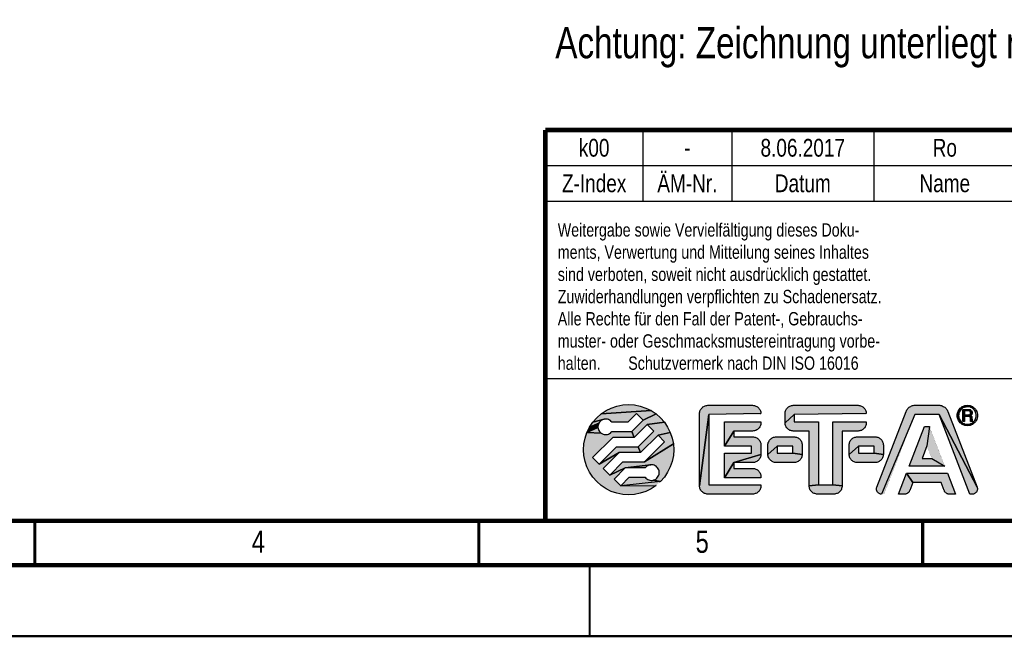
# Model space of a CAD drawing. Extents: x 0 to 420, y 0 to 297.
# Tile 6 of 22: x 166 to 277, y 0 to 69. Entities that reach past the tile are written whole.
import ezdxf

# ---------------------------------------------------------------- set-up
doc = ezdxf.new("R2010")
doc.units = 0
doc.header["$LTSCALE"] = 23.1
for name, color, linetype in [('T-EM12-T00-000-GND_DXF_FORMAT', 7, 'CONTINUOUS'), ('T-EM12-T00-000-GND_DXF_TEXT', 7, 'CONTINUOUS'), ('T-EM12-T00-0DXF_CONTINUOUS_LINE', 7, 'CONTINUOUS')]:
    doc.layers.add(name, color=color, linetype=linetype)
doc.styles.get("Standard").update_dxf_attribs({"font": 'txt', "width": 0.8})

# ---------------------------------------------------------------- blocks, each defined once
blk = doc.blocks.new('FRM-LOGO_BL3', base_point=(251.5, 21))
at = {"layer": 'T-EM12-T00-0DXF_CONTINUOUS_LINE', "linetype": 'CONTINUOUS'}
for points in [[(234.38, 26.08), (235.04, 26.04), (235.69, 25.91), (236.32, 25.69), (236.92, 25.4), (231.29, 25.03), (231.84, 25.4), (232.43, 25.69), (233.06, 25.91), (233.72, 26.04)], [(243.21, 25.99), (243.3, 26), (248.35, 26), (248.45, 25.99), (248.55, 25.98), (248.64, 25.95), (248.73, 25.92), (248.82, 25.88), (248.9, 25.82), (248.97, 25.76), (249.04, 25.69), (249.1, 25.62), (249.16, 25.54), (249.2, 25.45), (249.23, 25.36), (249.26, 25.27), (249.27, 25.17), (249.28, 25.07), (243.43, 24.95), (242.38, 16.92), (242.38, 25.07), (242.38, 25.17), (242.4, 25.27), (242.42, 25.36), (242.46, 25.45), (242.5, 25.54), (242.56, 25.62), (242.62, 25.69), (242.69, 25.76), (242.76, 25.82), (242.84, 25.88), (242.93, 25.92), (243.02, 25.95), (243.11, 25.98)], [(252.83, 25.99), (252.93, 26), (260.23, 26), (260.33, 25.99), (260.42, 25.98), (260.51, 25.95), (260.61, 25.92), (260.69, 25.88), (260.77, 25.82), (260.85, 25.76), (260.92, 25.69), (260.98, 25.62), (261.03, 25.54), (261.07, 25.45), (261.11, 25.36), (261.13, 25.27), (261.15, 25.17), (261.15, 25.07), (253.05, 24.95), (252, 24.02), (252, 25.07), (252.01, 25.17), (252.02, 25.27), (252.05, 25.36), (252.08, 25.45), (252.13, 25.54), (252.18, 25.62), (252.24, 25.69), (252.31, 25.76), (252.39, 25.82), (252.47, 25.88), (252.55, 25.92), (252.64, 25.95), (252.74, 25.98)], [(266.55, 26), (266.65, 26), (269.32, 26), (269.43, 26), (269.53, 25.98), (269.63, 25.96), (269.72, 25.93), (269.82, 25.88), (269.9, 25.83), (269.99, 25.78), (270.07, 25.71), (270.14, 25.64), (270.2, 25.56), (270.26, 25.48), (270.31, 25.39), (270.35, 25.3), (273.64, 16.78), (269.36, 24.95), (266.62, 24.95), (262.88, 16), (262.81, 16), (262.75, 16.01), (262.68, 16.03), (262.62, 16.06), (262.57, 16.09), (262.51, 16.13), (262.47, 16.17), (262.42, 16.22), (262.39, 16.28), (262.35, 16.34), (262.33, 16.4), (262.31, 16.46), (262.3, 16.52), (262.3, 16.59), (262.31, 16.66), (262.32, 16.72), (262.34, 16.78), (265.63, 25.3), (265.67, 25.39), (265.72, 25.48), (265.78, 25.56), (265.84, 25.64), (265.91, 25.71), (265.99, 25.78), (266.07, 25.83), (266.16, 25.88), (266.26, 25.93), (266.35, 25.96), (266.45, 25.98)], [(271.76, 25.45), (271.69, 25.34), (271.63, 25.23), (271.59, 25.11), (271.57, 24.98), (271.56, 24.85), (271.41, 24.7), (271.4, 24.85), (271.41, 25), (271.44, 25.15), (271.49, 25.29), (271.55, 25.43), (271.85, 25.55)], [(272.17, 25.76), (272.05, 25.71), (271.95, 25.64), (271.85, 25.55), (271.55, 25.43), (271.64, 25.55), (271.74, 25.66), (271.85, 25.76), (272.42, 25.83), (272.29, 25.81)], [(272.55, 26), (272.7, 25.99), (272.85, 25.96), (272.99, 25.91), (273.12, 25.85), (273.25, 25.76), (273.36, 25.66), (273.46, 25.55), (273.55, 25.43), (273.61, 25.29), (273.66, 25.15), (273.69, 25), (273.7, 24.85), (273.69, 24.7), (273.66, 24.55), (273.61, 24.41), (273.55, 24.28), (273.46, 24.15), (273.36, 24.04), (273.25, 23.94), (272.81, 23.89), (272.93, 23.94), (273.04, 23.99), (273.15, 24.06), (273.25, 24.15), (273.33, 24.25), (273.41, 24.35), (273.46, 24.47), (273.51, 24.59), (273.53, 24.72), (273.54, 24.85), (273.53, 24.98), (273.51, 25.11), (273.46, 25.23), (273.41, 25.34), (273.33, 25.45), (273.25, 25.55), (273.15, 25.64), (273.04, 25.71), (272.93, 25.76), (272.81, 25.81), (272.68, 25.83), (272.55, 25.84), (272.42, 25.83), (271.85, 25.76), (271.97, 25.85), (272.11, 25.91), (272.25, 25.96), (272.4, 25.99)], [(272.23, 25.38), (272.05, 24.16), (272.05, 25.54), (272.71, 25.54), (272.76, 25.54), (272.8, 25.53), (272.85, 25.51), (272.89, 25.49), (272.94, 25.46), (272.97, 25.43), (273, 25.4), (273.03, 25.35), (273.05, 25.31), (273.07, 25.27), (273.08, 25.22), (273.09, 25.17), (273.08, 25.12), (273.07, 25.07), (273.06, 25.02), (273.04, 24.98), (273.01, 24.94), (272.98, 24.9), (272.71, 24.91), (272.74, 24.92), (272.76, 24.93), (272.79, 24.94), (272.82, 24.96), (272.84, 24.98), (272.86, 25), (272.88, 25.03), (272.89, 25.06), (272.9, 25.09), (272.91, 25.12), (272.91, 25.15), (272.91, 25.18), (272.9, 25.21), (272.89, 25.24), (272.88, 25.26), (272.86, 25.29), (272.84, 25.31), (272.82, 25.33), (272.79, 25.35), (272.76, 25.36), (272.74, 25.37), (272.71, 25.38), (272.68, 25.38)], [(231.1, 24.1), (231.04, 23.99), (229.98, 23.54), (230.35, 24.09), (231.62, 24.43), (231.5, 24.39), (231.38, 24.34), (231.28, 24.28), (231.19, 24.19)], [(235.27, 25.06), (234.31, 24.1), (232.5, 24.1), (232.42, 24.19), (232.33, 24.28), (232.22, 24.34), (232.11, 24.4), (231.99, 24.43), (231.87, 24.45), (231.74, 24.45), (231.62, 24.43), (230.35, 24.09), (230.79, 24.59), (231.29, 25.03), (236.92, 25.4), (237.47, 25.03), (236.01, 24.32)], [(237.97, 24.59), (238.41, 24.09), (236.48, 23.85), (235.02, 22.38), (234.74, 23.05), (236.01, 24.32), (237.47, 25.03)], [(249.28, 17.05), (249.28, 16.92), (249.27, 16.83), (249.26, 16.73), (249.23, 16.64), (249.2, 16.55), (249.16, 16.46), (249.1, 16.38), (249.04, 16.31), (248.97, 16.24), (248.9, 16.18), (248.82, 16.12), (248.73, 16.08), (248.64, 16.05), (248.55, 16.02), (248.45, 16.01), (248.35, 16), (243.3, 16), (243.21, 16.01), (243.11, 16.02), (243.02, 16.05), (242.93, 16.08), (242.84, 16.12), (242.76, 16.18), (242.69, 16.24), (242.62, 16.31), (242.56, 16.38), (242.5, 16.46), (242.46, 16.55), (242.42, 16.64), (242.4, 16.73), (242.38, 16.83), (242.38, 16.92), (243.43, 24.95), (243.43, 17.05)], [(255.78, 24.15), (255.78, 17.05), (254.73, 16.92), (254.73, 23.1), (252.93, 23.1), (252.83, 23.11), (252.74, 23.12), (252.64, 23.15), (252.55, 23.18), (252.47, 23.22), (252.39, 23.28), (252.31, 23.34), (252.24, 23.41), (252.18, 23.48), (252.13, 23.56), (252.08, 23.65), (252.05, 23.74), (252.02, 23.83), (252.01, 23.93), (252, 24.02), (253.05, 24.95), (253.05, 24.15)], [(273.17, 16), (273.1, 16), (272.81, 16), (269.36, 24.95), (273.64, 16.78), (273.66, 16.72), (273.67, 16.66), (273.68, 16.59), (273.67, 16.52), (273.66, 16.46), (273.65, 16.4), (273.62, 16.34), (273.59, 16.28), (273.56, 16.22), (273.51, 16.17), (273.46, 16.13), (273.41, 16.09), (273.35, 16.06), (273.29, 16.03), (273.23, 16.01)], [(271.57, 24.72), (271.59, 24.59), (271.63, 24.47), (271.69, 24.35), (271.76, 24.25), (271.64, 24.15), (271.55, 24.28), (271.49, 24.41), (271.44, 24.55), (271.41, 24.7), (271.56, 24.85)], [(272.68, 24.91), (272.71, 24.91), (272.98, 24.9), (272.23, 24.75), (272.23, 24.16), (272.05, 24.16), (272.23, 25.38), (272.23, 24.91)], [(272.23, 24.75), (272.98, 24.9), (272.95, 24.87), (272.91, 24.84), (272.92, 24.83), (272.94, 24.82), (272.96, 24.81), (272.98, 24.79), (272.99, 24.78), (273.01, 24.76), (273.02, 24.75), (273.03, 24.73), (273.04, 24.71), (273.05, 24.69), (273.05, 24.67), (273.06, 24.64), (273.06, 24.62), (273.07, 24.29), (273.07, 24.28), (272.9, 24.27), (272.9, 24.29), (272.88, 24.57), (272.88, 24.59), (272.88, 24.61), (272.87, 24.63), (272.87, 24.64), (272.86, 24.66), (272.85, 24.68), (272.83, 24.69), (272.82, 24.71), (272.8, 24.72), (272.79, 24.73), (272.77, 24.74), (272.75, 24.74), (272.73, 24.75), (272.71, 24.75), (272.69, 24.75)], [(230.93, 23.64), (230.93, 23.51), (229.69, 22.94), (229.98, 23.54), (231.04, 23.99), (230.98, 23.88), (230.95, 23.76)], [(231.19, 22.96), (231.28, 22.87), (229.69, 22.94), (230.93, 23.51), (230.95, 23.39), (230.98, 23.27), (231.04, 23.16), (231.1, 23.05)], [(238.41, 24.09), (238.78, 23.54), (239.07, 22.94), (237.7, 22.63), (235.73, 20.67), (235.45, 21.33), (237.23, 23.1), (236.48, 23.85)], [(248.45, 23.11), (248.35, 23.1), (246.23, 23.1), (245.18, 21.4), (245.18, 24.15), (249.28, 24.15), (249.28, 24.02), (249.27, 23.93), (249.26, 23.83), (249.23, 23.74), (249.2, 23.65), (249.16, 23.56), (249.1, 23.48), (249.04, 23.41), (248.97, 23.34), (248.9, 23.28), (248.82, 23.22), (248.73, 23.18), (248.64, 23.15), (248.55, 23.12)], [(260.33, 23.11), (260.23, 23.1), (258.43, 23.1), (258.43, 16.92), (257.38, 17.05), (257.38, 24.15), (261.15, 24.15), (261.15, 24.02), (261.15, 23.93), (261.13, 23.83), (261.11, 23.74), (261.07, 23.65), (261.03, 23.56), (260.98, 23.48), (260.92, 23.41), (260.85, 23.34), (260.77, 23.28), (260.69, 23.22), (260.61, 23.18), (260.51, 23.15), (260.42, 23.12)], [(268.54, 20), (269.99, 19.15), (265.99, 19.15), (267.71, 23.6), (268.27, 23.6), (267.99, 21.42), (267.44, 20)], [(271.85, 24.15), (271.95, 24.06), (272.05, 23.99), (272.17, 23.94), (271.97, 23.85), (271.85, 23.94), (271.74, 24.04), (271.64, 24.15), (271.76, 24.25)], [(272.55, 23.86), (272.68, 23.87), (273.25, 23.94), (273.12, 23.85), (272.99, 23.79), (272.85, 23.74), (272.7, 23.71), (272.55, 23.7), (272.4, 23.71), (272.25, 23.74), (272.11, 23.79), (271.97, 23.85), (272.17, 23.94), (272.29, 23.89), (272.42, 23.87)], [(273.08, 24.27), (273.08, 24.26), (272.9, 24.24), (272.9, 24.27), (273.07, 24.28)], [(273.08, 24.25), (273.09, 24.24), (272.9, 24.22), (272.9, 24.24), (273.08, 24.26)], [(273.1, 24.23), (273.1, 24.22), (272.91, 24.2), (272.9, 24.22), (273.09, 24.24), (273.09, 24.24)], [(273.12, 24.21), (273.12, 24.2), (272.91, 24.18), (272.91, 24.2), (273.1, 24.22), (273.11, 24.21)], [(273.14, 24.19), (273.14, 24.16), (272.92, 24.16), (272.91, 24.18), (273.12, 24.2), (273.13, 24.2)], [(232.42, 22.96), (232.5, 23.05), (234.74, 23.05), (235.02, 22.38), (232.59, 22.38), (230.32, 20.11), (231.06, 19.37), (233.3, 20.67), (231.53, 18.9), (232.28, 18.15), (234.01, 18.95), (232.75, 17.68), (233.49, 16.94), (237.47, 16.97), (236.92, 16.6), (236.32, 16.31), (235.69, 16.09), (235.04, 15.96), (234.38, 15.92), (233.72, 15.96), (233.06, 16.09), (232.43, 16.31), (231.84, 16.6), (231.29, 16.97), (230.79, 17.41), (230.35, 17.91), (229.98, 18.46), (229.69, 19.06), (229.47, 19.69), (229.34, 20.34), (229.3, 21), (229.34, 21.66), (229.47, 22.31), (229.69, 22.94), (231.28, 22.87), (231.38, 22.81), (231.5, 22.76), (231.62, 22.72), (231.74, 22.7), (231.87, 22.7), (231.99, 22.72), (232.11, 22.75), (232.22, 22.81), (232.33, 22.87)], [(239.07, 22.94), (239.29, 22.31), (239.42, 21.66), (236.17, 19.62), (238.44, 21.89), (237.7, 22.63)], [(249.28, 21.52), (249.28, 20.47), (246.23, 19.55), (245.18, 17.85), (245.18, 20.6), (248.23, 20.6), (248.23, 21.4), (245.18, 21.4), (246.23, 23.1), (246.23, 22.45), (248.35, 22.45), (248.45, 22.44), (248.55, 22.43), (248.64, 22.4), (248.73, 22.37), (248.82, 22.33), (248.9, 22.27), (248.97, 22.21), (249.04, 22.14), (249.1, 22.07), (249.16, 21.99), (249.2, 21.9), (249.23, 21.81), (249.26, 21.72), (249.27, 21.62)], [(250.91, 22.44), (251, 22.45), (253, 22.45), (253.1, 22.44), (253.2, 22.43), (253.29, 22.4), (253.38, 22.37), (253.47, 22.33), (253.55, 22.27), (253.62, 22.21), (253.69, 22.14), (253.75, 22.07), (253.81, 21.99), (253.85, 21.9), (253.88, 21.81), (253.91, 21.72), (253.92, 21.62), (253.93, 21.52), (253.93, 20.47), (252.88, 20.6), (252.88, 21.4), (251.13, 21.4), (250.08, 20.47), (250.08, 21.52), (250.08, 21.62), (250.1, 21.72), (250.12, 21.81), (250.16, 21.9), (250.2, 21.99), (250.26, 22.07), (250.32, 22.14), (250.39, 22.21), (250.46, 22.27), (250.54, 22.33), (250.63, 22.37), (250.72, 22.4), (250.81, 22.43)], [(260.06, 22.44), (260.15, 22.45), (262.15, 22.45), (262.25, 22.44), (262.35, 22.43), (262.44, 22.4), (262.53, 22.37), (262.62, 22.33), (262.7, 22.27), (262.77, 22.21), (262.84, 22.14), (262.9, 22.07), (262.96, 21.99), (263, 21.9), (263.03, 21.81), (263.06, 21.72), (263.07, 21.62), (263.08, 21.52), (263.08, 20.47), (262.03, 20.6), (262.03, 21.4), (260.28, 21.4), (259.23, 20.47), (259.23, 21.52), (259.23, 21.62), (259.25, 21.72), (259.27, 21.81), (259.31, 21.9), (259.35, 21.99), (259.41, 22.07), (259.47, 22.14), (259.54, 22.21), (259.61, 22.27), (259.69, 22.33), (259.78, 22.37), (259.87, 22.4), (259.96, 22.43)], [(233.3, 20.67), (231.06, 19.37), (233.03, 21.33), (235.45, 21.33), (235.73, 20.67)], [(239.29, 19.69), (239.07, 19.06), (238.78, 18.46), (238.41, 17.91), (237.97, 17.41), (237.14, 17.57), (237.26, 17.61), (237.37, 17.66), (237.48, 17.72), (237.57, 17.81), (237.65, 17.9), (237.72, 18.01), (237.77, 18.12), (237.81, 18.24), (237.83, 18.36), (237.83, 18.49), (237.81, 18.61), (237.77, 18.73), (237.72, 18.84), (237.65, 18.95), (237.57, 19.04), (237.48, 19.13), (237.37, 19.19), (237.26, 19.24), (237.14, 19.28), (237.02, 19.3), (236.89, 19.3), (234.01, 18.95), (232.28, 18.15), (233.74, 19.62), (236.17, 19.62), (239.42, 21.66), (239.46, 21), (239.42, 20.34)], [(252.88, 20.6), (253.93, 20.47), (253.92, 20.38), (253.91, 20.28), (253.88, 20.19), (253.85, 20.1), (253.81, 20.01), (253.75, 19.93), (253.69, 19.86), (253.62, 19.79), (253.55, 19.73), (253.47, 19.67), (253.38, 19.63), (253.29, 19.6), (253.2, 19.57), (253.1, 19.56), (253, 19.55), (251, 19.55), (250.91, 19.56), (250.81, 19.57), (250.72, 19.6), (250.63, 19.63), (250.54, 19.67), (250.46, 19.73), (250.39, 19.79), (250.32, 19.86), (250.26, 19.93), (250.2, 20.01), (250.16, 20.1), (250.12, 20.19), (250.1, 20.28), (250.08, 20.38), (250.08, 20.47), (251.13, 21.4), (251.13, 20.6)], [(262.03, 20.6), (263.08, 20.47), (263.07, 20.38), (263.06, 20.28), (263.03, 20.19), (263, 20.1), (262.96, 20.01), (262.9, 19.93), (262.84, 19.86), (262.77, 19.79), (262.7, 19.73), (262.62, 19.67), (262.53, 19.63), (262.44, 19.6), (262.35, 19.57), (262.25, 19.56), (262.15, 19.55), (260.15, 19.55), (260.06, 19.56), (259.96, 19.57), (259.87, 19.6), (259.78, 19.63), (259.69, 19.67), (259.61, 19.73), (259.54, 19.79), (259.47, 19.86), (259.41, 19.93), (259.35, 20.01), (259.31, 20.1), (259.27, 20.19), (259.25, 20.28), (259.23, 20.38), (259.23, 20.47), (260.28, 21.4), (260.28, 20.6)], [(248.45, 19.56), (248.35, 19.55), (246.23, 19.55), (249.28, 20.47), (249.27, 20.38), (249.26, 20.28), (249.23, 20.19), (249.2, 20.1), (249.16, 20.01), (249.1, 19.93), (249.04, 19.86), (248.97, 19.79), (248.9, 19.73), (248.82, 19.67), (248.73, 19.63), (248.64, 19.6), (248.55, 19.57)], [(236.34, 19.04), (236.25, 18.95), (234.01, 18.95), (236.89, 19.3), (236.77, 19.28), (236.65, 19.25), (236.54, 19.19), (236.43, 19.13)], [(249.28, 17.98), (249.28, 17.85), (245.18, 17.85), (246.23, 19.55), (246.23, 18.9), (248.35, 18.9), (248.45, 18.89), (248.55, 18.88), (248.64, 18.85), (248.73, 18.82), (248.82, 18.78), (248.9, 18.72), (248.97, 18.66), (249.04, 18.59), (249.1, 18.52), (249.16, 18.44), (249.2, 18.35), (249.23, 18.26), (249.26, 18.17), (249.27, 18.07)], [(236.89, 17.55), (237.02, 17.55), (237.14, 17.57), (237.97, 17.41), (233.49, 16.94), (234.45, 17.9), (236.25, 17.9), (236.34, 17.81), (236.43, 17.72), (236.54, 17.66), (236.65, 17.6), (236.77, 17.57)], [(265.53, 16), (265.47, 16), (264.77, 16), (265.68, 18.35), (266.4, 17.3), (266.05, 16.4), (266.03, 16.35), (266, 16.3), (265.97, 16.25), (265.93, 16.2), (265.89, 16.16), (265.85, 16.13), (265.8, 16.09), (265.75, 16.07), (265.7, 16.04), (265.64, 16.02), (265.58, 16.01)], [(270.3, 18.35), (271.21, 16), (270.51, 16), (270.45, 16), (270.39, 16.01), (270.34, 16.02), (270.28, 16.04), (270.23, 16.07), (270.18, 16.09), (270.13, 16.13), (270.09, 16.16), (270.05, 16.2), (270.01, 16.25), (269.98, 16.3), (269.95, 16.35), (269.93, 16.4), (269.58, 17.3), (266.4, 17.3), (265.68, 18.35)], [(257.38, 17.05), (258.43, 16.92), (258.42, 16.83), (258.41, 16.73), (258.38, 16.64), (258.35, 16.55), (258.31, 16.46), (258.25, 16.38), (258.19, 16.31), (258.12, 16.24), (258.05, 16.18), (257.97, 16.12), (257.88, 16.08), (257.79, 16.05), (257.7, 16.02), (257.6, 16.01), (257.5, 16), (255.65, 16), (255.56, 16.01), (255.46, 16.02), (255.37, 16.05), (255.28, 16.08), (255.19, 16.12), (255.11, 16.18), (255.04, 16.24), (254.97, 16.31), (254.91, 16.38), (254.85, 16.46), (254.81, 16.55), (254.77, 16.64), (254.75, 16.73), (254.73, 16.83), (254.73, 16.92), (255.78, 17.05)]]:
    blk.add_hatch(color=7, dxfattribs=at).paths.add_polyline_path(points)
at = {"layer": 'T-EM12-T00-0DXF_CONTINUOUS_LINE', "color": 7, "linetype": 'CONTINUOUS', "const_width": 0.01}
for points in [[(239.46, 21, 1), (229.3, 21)], [(243.3, 26, 0.414214), (242.38, 25.07)], [(249.28, 25.07, 0.414214), (248.35, 26)], [(252.93, 26, 0.414214), (252, 25.07)], [(261.15, 25.07, 0.414214), (260.23, 26)], [(266.65, 26, 0.309998), (265.63, 25.3)], [(270.35, 25.3, 0.309998), (269.32, 26)], [(273.7, 24.85, 1), (271.4, 24.85)], [(273.54, 24.85, 1), (271.56, 24.85)], [(272.91, 24.84, 0.756108), (272.71, 25.54)], [(232.5, 24.1, 3), (232.5, 23.05)], [(271.4, 24.85, 1), (273.7, 24.85)], [(271.56, 24.85, 1), (273.54, 24.85)], [(272.68, 24.91, 1), (272.68, 25.38)], [(272.88, 24.57, 0.401491), (272.69, 24.75)], [(273.06, 24.62, 0.294001), (272.91, 24.84)], [(248.35, 23.1, 0.414214), (249.28, 24.02)], [(252, 24.02, 0.414214), (252.93, 23.1)], [(260.23, 23.1, 0.414214), (261.15, 24.02)], [(272.9, 24.29, 0.068239), (272.92, 24.16)], [(273.07, 24.29, 0.281712), (273.14, 24.19)], [(249.28, 21.52, 0.414214), (248.35, 22.45)], [(251, 22.45, 0.414214), (250.08, 21.52)], [(253.93, 21.52, 0.414214), (253, 22.45)], [(260.15, 22.45, 0.414214), (259.23, 21.52)], [(263.08, 21.52, 0.414214), (262.15, 22.45)], [(229.3, 21, 1), (239.46, 21)], [(248.35, 19.55, 0.414214), (249.28, 20.47)], [(250.08, 20.47, 0.414214), (251, 19.55)], [(253, 19.55, 0.414214), (253.93, 20.47)], [(259.23, 20.47, 0.414214), (260.15, 19.55)], [(262.15, 19.55, 0.414214), (263.08, 20.47)], [(236.25, 17.9, 3), (236.25, 18.95)], [(249.28, 17.98, 0.414214), (248.35, 18.9)], [(242.38, 16.92, 0.414214), (243.3, 16)], [(248.35, 16, 0.414214), (249.28, 16.92)], [(254.73, 16.92, 0.414214), (255.65, 16)], [(257.5, 16, 0.414214), (258.43, 16.92)], [(262.34, 16.78, 0.526719), (262.88, 16)], [(273.1, 16, 0.526719), (273.64, 16.78)], [(265.47, 16, 0.309998), (266.05, 16.4)], [(269.93, 16.4, 0.309998), (270.51, 16)]]:
    blk.add_lwpolyline(points, format="xyb", dxfattribs=at)
at = {"layer": 'T-EM12-T00-0DXF_CONTINUOUS_LINE', "color": 7, "linetype": 'CONTINUOUS'}
for points in [[(234.38, 26.08), (235.04, 26.04), (235.69, 25.91), (236.32, 25.69), (236.92, 25.4), (231.29, 25.03), (231.84, 25.4), (232.43, 25.69), (233.06, 25.91), (233.72, 26.04), (234.38, 26.08)], [(243.21, 25.99), (243.3, 26), (248.35, 26), (248.45, 25.99), (248.55, 25.98), (248.64, 25.95), (248.73, 25.92), (248.82, 25.88), (248.9, 25.82), (248.97, 25.76), (249.04, 25.69), (249.1, 25.62), (249.16, 25.54), (249.2, 25.45), (249.23, 25.36), (249.26, 25.27), (249.27, 25.17), (249.28, 25.07), (243.43, 24.95), (242.38, 16.92), (242.38, 25.07), (242.38, 25.17), (242.4, 25.27), (242.42, 25.36), (242.46, 25.45), (242.5, 25.54), (242.56, 25.62), (242.62, 25.69), (242.69, 25.76), (242.76, 25.82), (242.84, 25.88), (242.93, 25.92), (243.02, 25.95), (243.11, 25.98), (243.21, 25.99)], [(252.83, 25.99), (252.93, 26), (260.23, 26), (260.33, 25.99), (260.42, 25.98), (260.51, 25.95), (260.61, 25.92), (260.69, 25.88), (260.77, 25.82), (260.85, 25.76), (260.92, 25.69), (260.98, 25.62), (261.03, 25.54), (261.07, 25.45), (261.11, 25.36), (261.13, 25.27), (261.15, 25.17), (261.15, 25.07), (253.05, 24.95), (252, 24.02), (252, 25.07), (252.01, 25.17), (252.02, 25.27), (252.05, 25.36), (252.08, 25.45), (252.13, 25.54), (252.18, 25.62), (252.24, 25.69), (252.31, 25.76), (252.39, 25.82), (252.47, 25.88), (252.55, 25.92), (252.64, 25.95), (252.74, 25.98), (252.83, 25.99)], [(266.55, 26), (266.65, 26), (269.32, 26), (269.43, 26), (269.53, 25.98), (269.63, 25.96), (269.72, 25.93), (269.82, 25.88), (269.9, 25.83), (269.99, 25.78), (270.07, 25.71), (270.14, 25.64), (270.2, 25.56), (270.26, 25.48), (270.31, 25.39), (270.35, 25.3), (273.64, 16.78), (269.36, 24.95), (266.62, 24.95), (262.88, 16), (262.81, 16), (262.75, 16.01), (262.68, 16.03), (262.62, 16.06), (262.57, 16.09), (262.51, 16.13), (262.47, 16.17), (262.42, 16.22), (262.39, 16.28), (262.35, 16.34), (262.33, 16.4), (262.31, 16.46), (262.3, 16.52), (262.3, 16.59), (262.31, 16.66), (262.32, 16.72), (262.34, 16.78), (265.63, 25.3), (265.67, 25.39), (265.72, 25.48), (265.78, 25.56), (265.84, 25.64), (265.91, 25.71), (265.99, 25.78), (266.07, 25.83), (266.16, 25.88), (266.26, 25.93), (266.35, 25.96), (266.45, 25.98), (266.55, 26)], [(271.76, 25.45), (271.69, 25.34), (271.63, 25.23), (271.59, 25.11), (271.57, 24.98), (271.56, 24.85), (271.41, 24.7), (271.4, 24.85), (271.41, 25), (271.44, 25.15), (271.49, 25.29), (271.55, 25.43), (271.85, 25.55), (271.76, 25.45)], [(272.17, 25.76), (272.05, 25.71), (271.95, 25.64), (271.85, 25.55), (271.55, 25.43), (271.64, 25.55), (271.74, 25.66), (271.85, 25.76), (272.42, 25.83), (272.29, 25.81), (272.17, 25.76)], [(272.55, 26), (272.7, 25.99), (272.85, 25.96), (272.99, 25.91), (273.12, 25.85), (273.25, 25.76), (273.36, 25.66), (273.46, 25.55), (273.55, 25.43), (273.61, 25.29), (273.66, 25.15), (273.69, 25), (273.7, 24.85), (273.69, 24.7), (273.66, 24.55), (273.61, 24.41), (273.55, 24.28), (273.46, 24.15), (273.36, 24.04), (273.25, 23.94), (272.81, 23.89), (272.93, 23.94), (273.04, 23.99), (273.15, 24.06), (273.25, 24.15), (273.33, 24.25), (273.41, 24.35), (273.46, 24.47), (273.51, 24.59), (273.53, 24.72), (273.54, 24.85), (273.53, 24.98), (273.51, 25.11), (273.46, 25.23), (273.41, 25.34), (273.33, 25.45), (273.25, 25.55), (273.15, 25.64), (273.04, 25.71), (272.93, 25.76), (272.81, 25.81), (272.68, 25.83), (272.55, 25.84), (272.42, 25.83), (271.85, 25.76), (271.97, 25.85), (272.11, 25.91), (272.25, 25.96), (272.4, 25.99), (272.55, 26)], [(272.23, 25.38), (272.05, 24.16), (272.05, 25.54), (272.71, 25.54), (272.76, 25.54), (272.8, 25.53), (272.85, 25.51), (272.89, 25.49), (272.94, 25.46), (272.97, 25.43), (273, 25.4), (273.03, 25.35), (273.05, 25.31), (273.07, 25.27), (273.08, 25.22), (273.09, 25.17), (273.08, 25.12), (273.07, 25.07), (273.06, 25.02), (273.04, 24.98), (273.01, 24.94), (272.98, 24.9), (272.71, 24.91), (272.74, 24.92), (272.76, 24.93), (272.79, 24.94), (272.82, 24.96), (272.84, 24.98), (272.86, 25), (272.88, 25.03), (272.89, 25.06), (272.9, 25.09), (272.91, 25.12), (272.91, 25.15), (272.91, 25.18), (272.9, 25.21), (272.89, 25.24), (272.88, 25.26), (272.86, 25.29), (272.84, 25.31), (272.82, 25.33), (272.79, 25.35), (272.76, 25.36), (272.74, 25.37), (272.71, 25.38), (272.68, 25.38), (272.23, 25.38)], [(231.1, 24.1), (231.04, 23.99), (229.98, 23.54), (230.35, 24.09), (231.62, 24.43), (231.5, 24.39), (231.38, 24.34), (231.28, 24.28), (231.19, 24.19), (231.1, 24.1)], [(235.27, 25.06), (234.31, 24.1), (232.5, 24.1), (232.42, 24.19), (232.33, 24.28), (232.22, 24.34), (232.11, 24.4), (231.99, 24.43), (231.87, 24.45), (231.74, 24.45), (231.62, 24.43), (230.35, 24.09), (230.79, 24.59), (231.29, 25.03), (236.92, 25.4), (237.47, 25.03), (236.01, 24.32), (235.27, 25.06)], [(237.97, 24.59), (238.41, 24.09), (236.48, 23.85), (235.02, 22.38), (234.74, 23.05), (236.01, 24.32), (237.47, 25.03), (237.97, 24.59)], [(249.28, 17.05), (249.28, 16.92), (249.27, 16.83), (249.26, 16.73), (249.23, 16.64), (249.2, 16.55), (249.16, 16.46), (249.1, 16.38), (249.04, 16.31), (248.97, 16.24), (248.9, 16.18), (248.82, 16.12), (248.73, 16.08), (248.64, 16.05), (248.55, 16.02), (248.45, 16.01), (248.35, 16), (243.3, 16), (243.21, 16.01), (243.11, 16.02), (243.02, 16.05), (242.93, 16.08), (242.84, 16.12), (242.76, 16.18), (242.69, 16.24), (242.62, 16.31), (242.56, 16.38), (242.5, 16.46), (242.46, 16.55), (242.42, 16.64), (242.4, 16.73), (242.38, 16.83), (242.38, 16.92), (243.43, 24.95), (243.43, 17.05), (249.28, 17.05)], [(255.78, 24.15), (255.78, 17.05), (254.73, 16.92), (254.73, 23.1), (252.93, 23.1), (252.83, 23.11), (252.74, 23.12), (252.64, 23.15), (252.55, 23.18), (252.47, 23.22), (252.39, 23.28), (252.31, 23.34), (252.24, 23.41), (252.18, 23.48), (252.13, 23.56), (252.08, 23.65), (252.05, 23.74), (252.02, 23.83), (252.01, 23.93), (252, 24.02), (253.05, 24.95), (253.05, 24.15), (255.78, 24.15)], [(273.17, 16), (273.1, 16), (272.81, 16), (269.36, 24.95), (273.64, 16.78), (273.66, 16.72), (273.67, 16.66), (273.68, 16.59), (273.67, 16.52), (273.66, 16.46), (273.65, 16.4), (273.62, 16.34), (273.59, 16.28), (273.56, 16.22), (273.51, 16.17), (273.46, 16.13), (273.41, 16.09), (273.35, 16.06), (273.29, 16.03), (273.23, 16.01), (273.17, 16)], [(271.57, 24.72), (271.59, 24.59), (271.63, 24.47), (271.69, 24.35), (271.76, 24.25), (271.64, 24.15), (271.55, 24.28), (271.49, 24.41), (271.44, 24.55), (271.41, 24.7), (271.56, 24.85), (271.57, 24.72)], [(272.68, 24.91), (272.71, 24.91), (272.98, 24.9), (272.23, 24.75), (272.23, 24.16), (272.05, 24.16), (272.23, 25.38), (272.23, 24.91), (272.68, 24.91)], [(272.23, 24.75), (272.98, 24.9), (272.95, 24.87), (272.91, 24.84), (272.92, 24.83), (272.94, 24.82), (272.96, 24.81), (272.98, 24.79), (272.99, 24.78), (273.01, 24.76), (273.02, 24.75), (273.03, 24.73), (273.04, 24.71), (273.05, 24.69), (273.05, 24.67), (273.06, 24.64), (273.06, 24.62), (273.07, 24.29), (273.07, 24.28), (272.9, 24.27), (272.9, 24.29), (272.88, 24.57), (272.88, 24.59), (272.88, 24.61), (272.87, 24.63), (272.87, 24.64), (272.86, 24.66), (272.85, 24.68), (272.83, 24.69), (272.82, 24.71), (272.8, 24.72), (272.79, 24.73), (272.77, 24.74), (272.75, 24.74), (272.73, 24.75), (272.71, 24.75), (272.69, 24.75), (272.23, 24.75)], [(230.93, 23.64), (230.93, 23.51), (229.69, 22.94), (229.98, 23.54), (231.04, 23.99), (230.98, 23.88), (230.95, 23.76), (230.93, 23.64)], [(231.19, 22.96), (231.28, 22.87), (229.69, 22.94), (230.93, 23.51), (230.95, 23.39), (230.98, 23.27), (231.04, 23.16), (231.1, 23.05), (231.19, 22.96)], [(238.41, 24.09), (238.78, 23.54), (239.07, 22.94), (237.7, 22.63), (235.73, 20.67), (235.45, 21.33), (237.23, 23.1), (236.48, 23.85), (238.41, 24.09)], [(248.45, 23.11), (248.35, 23.1), (246.23, 23.1), (245.18, 21.4), (245.18, 24.15), (249.28, 24.15), (249.28, 24.02), (249.27, 23.93), (249.26, 23.83), (249.23, 23.74), (249.2, 23.65), (249.16, 23.56), (249.1, 23.48), (249.04, 23.41), (248.97, 23.34), (248.9, 23.28), (248.82, 23.22), (248.73, 23.18), (248.64, 23.15), (248.55, 23.12), (248.45, 23.11)], [(260.33, 23.11), (260.23, 23.1), (258.43, 23.1), (258.43, 16.92), (257.38, 17.05), (257.38, 24.15), (261.15, 24.15), (261.15, 24.02), (261.15, 23.93), (261.13, 23.83), (261.11, 23.74), (261.07, 23.65), (261.03, 23.56), (260.98, 23.48), (260.92, 23.41), (260.85, 23.34), (260.77, 23.28), (260.69, 23.22), (260.61, 23.18), (260.51, 23.15), (260.42, 23.12), (260.33, 23.11)], [(268.54, 20), (269.99, 19.15), (265.99, 19.15), (267.71, 23.6), (268.27, 23.6), (267.99, 21.42), (267.44, 20), (268.54, 20)], [(271.85, 24.15), (271.95, 24.06), (272.05, 23.99), (272.17, 23.94), (271.97, 23.85), (271.85, 23.94), (271.74, 24.04), (271.64, 24.15), (271.76, 24.25), (271.85, 24.15)], [(272.55, 23.86), (272.68, 23.87), (273.25, 23.94), (273.12, 23.85), (272.99, 23.79), (272.85, 23.74), (272.7, 23.71), (272.55, 23.7), (272.4, 23.71), (272.25, 23.74), (272.11, 23.79), (271.97, 23.85), (272.17, 23.94), (272.29, 23.89), (272.42, 23.87), (272.55, 23.86)], [(273.08, 24.27), (273.08, 24.26), (272.9, 24.24), (272.9, 24.27), (273.07, 24.28), (273.08, 24.27)], [(273.08, 24.25), (273.09, 24.24), (272.9, 24.22), (272.9, 24.24), (273.08, 24.26), (273.08, 24.25)], [(273.1, 24.23), (273.1, 24.22), (272.91, 24.2), (272.9, 24.22), (273.09, 24.24), (273.09, 24.24), (273.1, 24.23)], [(273.12, 24.21), (273.12, 24.2), (272.91, 24.18), (272.91, 24.2), (273.1, 24.22), (273.11, 24.21), (273.12, 24.21)], [(273.14, 24.19), (273.14, 24.16), (272.92, 24.16), (272.91, 24.18), (273.12, 24.2), (273.13, 24.2), (273.14, 24.19)], [(232.42, 22.96), (232.5, 23.05), (234.74, 23.05), (235.02, 22.38), (232.59, 22.38), (230.32, 20.11), (231.06, 19.37), (233.3, 20.67), (231.53, 18.9), (232.28, 18.15), (234.01, 18.95), (232.75, 17.68), (233.49, 16.94), (237.47, 16.97), (236.92, 16.6), (236.32, 16.31), (235.69, 16.09), (235.04, 15.96), (234.38, 15.92), (233.72, 15.96), (233.06, 16.09), (232.43, 16.31), (231.84, 16.6), (231.29, 16.97), (230.79, 17.41), (230.35, 17.91), (229.98, 18.46), (229.69, 19.06), (229.47, 19.69), (229.34, 20.34), (229.3, 21), (229.34, 21.66), (229.47, 22.31), (229.69, 22.94), (231.28, 22.87), (231.38, 22.81), (231.5, 22.76), (231.62, 22.72), (231.74, 22.7), (231.87, 22.7), (231.99, 22.72), (232.11, 22.75), (232.22, 22.81), (232.33, 22.87), (232.42, 22.96)], [(239.07, 22.94), (239.29, 22.31), (239.42, 21.66), (236.17, 19.62), (238.44, 21.89), (237.7, 22.63), (239.07, 22.94)], [(249.28, 21.52), (249.28, 20.47), (246.23, 19.55), (245.18, 17.85), (245.18, 20.6), (248.23, 20.6), (248.23, 21.4), (245.18, 21.4), (246.23, 23.1), (246.23, 22.45), (248.35, 22.45), (248.45, 22.44), (248.55, 22.43), (248.64, 22.4), (248.73, 22.37), (248.82, 22.33), (248.9, 22.27), (248.97, 22.21), (249.04, 22.14), (249.1, 22.07), (249.16, 21.99), (249.2, 21.9), (249.23, 21.81), (249.26, 21.72), (249.27, 21.62), (249.28, 21.52)], [(250.91, 22.44), (251, 22.45), (253, 22.45), (253.1, 22.44), (253.2, 22.43), (253.29, 22.4), (253.38, 22.37), (253.47, 22.33), (253.55, 22.27), (253.62, 22.21), (253.69, 22.14), (253.75, 22.07), (253.81, 21.99), (253.85, 21.9), (253.88, 21.81), (253.91, 21.72), (253.92, 21.62), (253.93, 21.52), (253.93, 20.47), (252.88, 20.6), (252.88, 21.4), (251.13, 21.4), (250.08, 20.47), (250.08, 21.52), (250.08, 21.62), (250.1, 21.72), (250.12, 21.81), (250.16, 21.9), (250.2, 21.99), (250.26, 22.07), (250.32, 22.14), (250.39, 22.21), (250.46, 22.27), (250.54, 22.33), (250.63, 22.37), (250.72, 22.4), (250.81, 22.43), (250.91, 22.44)], [(260.06, 22.44), (260.15, 22.45), (262.15, 22.45), (262.25, 22.44), (262.35, 22.43), (262.44, 22.4), (262.53, 22.37), (262.62, 22.33), (262.7, 22.27), (262.77, 22.21), (262.84, 22.14), (262.9, 22.07), (262.96, 21.99), (263, 21.9), (263.03, 21.81), (263.06, 21.72), (263.07, 21.62), (263.08, 21.52), (263.08, 20.47), (262.03, 20.6), (262.03, 21.4), (260.28, 21.4), (259.23, 20.47), (259.23, 21.52), (259.23, 21.62), (259.25, 21.72), (259.27, 21.81), (259.31, 21.9), (259.35, 21.99), (259.41, 22.07), (259.47, 22.14), (259.54, 22.21), (259.61, 22.27), (259.69, 22.33), (259.78, 22.37), (259.87, 22.4), (259.96, 22.43), (260.06, 22.44)], [(233.3, 20.67), (231.06, 19.37), (233.03, 21.33), (235.45, 21.33), (235.73, 20.67), (233.3, 20.67)], [(239.29, 19.69), (239.07, 19.06), (238.78, 18.46), (238.41, 17.91), (237.97, 17.41), (237.14, 17.57), (237.26, 17.61), (237.37, 17.66), (237.48, 17.72), (237.57, 17.81), (237.65, 17.9), (237.72, 18.01), (237.77, 18.12), (237.81, 18.24), (237.83, 18.36), (237.83, 18.49), (237.81, 18.61), (237.77, 18.73), (237.72, 18.84), (237.65, 18.95), (237.57, 19.04), (237.48, 19.13), (237.37, 19.19), (237.26, 19.24), (237.14, 19.28), (237.02, 19.3), (236.89, 19.3), (234.01, 18.95), (232.28, 18.15), (233.74, 19.62), (236.17, 19.62), (239.42, 21.66), (239.46, 21), (239.42, 20.34), (239.29, 19.69)], [(252.88, 20.6), (253.93, 20.47), (253.92, 20.38), (253.91, 20.28), (253.88, 20.19), (253.85, 20.1), (253.81, 20.01), (253.75, 19.93), (253.69, 19.86), (253.62, 19.79), (253.55, 19.73), (253.47, 19.67), (253.38, 19.63), (253.29, 19.6), (253.2, 19.57), (253.1, 19.56), (253, 19.55), (251, 19.55), (250.91, 19.56), (250.81, 19.57), (250.72, 19.6), (250.63, 19.63), (250.54, 19.67), (250.46, 19.73), (250.39, 19.79), (250.32, 19.86), (250.26, 19.93), (250.2, 20.01), (250.16, 20.1), (250.12, 20.19), (250.1, 20.28), (250.08, 20.38), (250.08, 20.47), (251.13, 21.4), (251.13, 20.6), (252.88, 20.6)], [(262.03, 20.6), (263.08, 20.47), (263.07, 20.38), (263.06, 20.28), (263.03, 20.19), (263, 20.1), (262.96, 20.01), (262.9, 19.93), (262.84, 19.86), (262.77, 19.79), (262.7, 19.73), (262.62, 19.67), (262.53, 19.63), (262.44, 19.6), (262.35, 19.57), (262.25, 19.56), (262.15, 19.55), (260.15, 19.55), (260.06, 19.56), (259.96, 19.57), (259.87, 19.6), (259.78, 19.63), (259.69, 19.67), (259.61, 19.73), (259.54, 19.79), (259.47, 19.86), (259.41, 19.93), (259.35, 20.01), (259.31, 20.1), (259.27, 20.19), (259.25, 20.28), (259.23, 20.38), (259.23, 20.47), (260.28, 21.4), (260.28, 20.6), (262.03, 20.6)], [(248.45, 19.56), (248.35, 19.55), (246.23, 19.55), (249.28, 20.47), (249.27, 20.38), (249.26, 20.28), (249.23, 20.19), (249.2, 20.1), (249.16, 20.01), (249.1, 19.93), (249.04, 19.86), (248.97, 19.79), (248.9, 19.73), (248.82, 19.67), (248.73, 19.63), (248.64, 19.6), (248.55, 19.57), (248.45, 19.56)], [(236.34, 19.04), (236.25, 18.95), (234.01, 18.95), (236.89, 19.3), (236.77, 19.28), (236.65, 19.25), (236.54, 19.19), (236.43, 19.13), (236.34, 19.04)], [(249.28, 17.98), (249.28, 17.85), (245.18, 17.85), (246.23, 19.55), (246.23, 18.9), (248.35, 18.9), (248.45, 18.89), (248.55, 18.88), (248.64, 18.85), (248.73, 18.82), (248.82, 18.78), (248.9, 18.72), (248.97, 18.66), (249.04, 18.59), (249.1, 18.52), (249.16, 18.44), (249.2, 18.35), (249.23, 18.26), (249.26, 18.17), (249.27, 18.07), (249.28, 17.98)], [(236.89, 17.55), (237.02, 17.55), (237.14, 17.57), (237.97, 17.41), (233.49, 16.94), (234.45, 17.9), (236.25, 17.9), (236.34, 17.81), (236.43, 17.72), (236.54, 17.66), (236.65, 17.6), (236.77, 17.57), (236.89, 17.55)], [(265.53, 16), (265.47, 16), (264.77, 16), (265.68, 18.35), (266.4, 17.3), (266.05, 16.4), (266.03, 16.35), (266, 16.3), (265.97, 16.25), (265.93, 16.2), (265.89, 16.16), (265.85, 16.13), (265.8, 16.09), (265.75, 16.07), (265.7, 16.04), (265.64, 16.02), (265.58, 16.01), (265.53, 16)], [(270.3, 18.35), (271.21, 16), (270.51, 16), (270.45, 16), (270.39, 16.01), (270.34, 16.02), (270.28, 16.04), (270.23, 16.07), (270.18, 16.09), (270.13, 16.13), (270.09, 16.16), (270.05, 16.2), (270.01, 16.25), (269.98, 16.3), (269.95, 16.35), (269.93, 16.4), (269.58, 17.3), (266.4, 17.3), (265.68, 18.35), (270.3, 18.35)], [(257.38, 17.05), (258.43, 16.92), (258.42, 16.83), (258.41, 16.73), (258.38, 16.64), (258.35, 16.55), (258.31, 16.46), (258.25, 16.38), (258.19, 16.31), (258.12, 16.24), (258.05, 16.18), (257.97, 16.12), (257.88, 16.08), (257.79, 16.05), (257.7, 16.02), (257.6, 16.01), (257.5, 16), (255.65, 16), (255.56, 16.01), (255.46, 16.02), (255.37, 16.05), (255.28, 16.08), (255.19, 16.12), (255.11, 16.18), (255.04, 16.24), (254.97, 16.31), (254.91, 16.38), (254.85, 16.46), (254.81, 16.55), (254.77, 16.64), (254.75, 16.73), (254.73, 16.83), (254.73, 16.92), (255.78, 17.05), (257.38, 17.05)]]:
    blk.add_lwpolyline(points, dxfattribs=at)
at = {"layer": 'T-EM12-T00-0DXF_CONTINUOUS_LINE', "color": 7, "linetype": 'CONTINUOUS', "const_width": 0.01}
for points in [[(248.35, 26), (243.3, 26)], [(260.23, 26), (252.93, 26)], [(266.65, 26), (269.32, 26)], [(272.05, 25.54), (272.05, 24.16)], [(272.71, 25.54), (272.05, 25.54)], [(234.31, 24.1), (235.27, 25.06)], [(235.27, 25.06), (236.01, 24.32)], [(242.38, 25.07), (242.38, 16.92)], [(243.43, 24.95), (243.43, 17.05)], [(243.43, 24.95), (249.28, 24.95)], [(249.28, 24.95), (249.28, 25.07)], [(252, 25.07), (252, 24.02)], [(253.05, 24.95), (253.05, 24.15)], [(253.05, 24.95), (261.15, 24.95)], [(261.15, 24.95), (261.15, 25.07)], [(262.34, 16.78), (265.63, 25.3)], [(263.16, 16), (266.62, 24.95)], [(266.62, 24.95), (269.36, 24.95)], [(269.36, 24.95), (272.81, 16)], [(270.35, 25.3), (273.64, 16.78)], [(272.23, 24.91), (272.23, 25.38)], [(272.23, 25.38), (272.68, 25.38)], [(272.68, 24.91), (272.23, 24.91)], [(272.23, 24.16), (272.23, 24.75)], [(272.23, 24.75), (272.69, 24.75)], [(272.9, 24.29), (272.88, 24.57)], [(273.07, 24.29), (273.06, 24.62)], [(232.5, 24.1), (234.31, 24.1)], [(236.01, 24.32), (234.74, 23.05)], [(235.02, 22.38), (236.48, 23.85)], [(236.48, 23.85), (237.23, 23.1)], [(245.18, 24.15), (249.28, 24.15)], [(245.18, 21.4), (245.18, 24.15)], [(249.28, 24.02), (249.28, 24.15)], [(253.05, 24.15), (255.78, 24.15)], [(255.78, 24.15), (255.78, 17.05)], [(257.38, 24.15), (261.15, 24.15)], [(257.38, 17.05), (257.38, 24.15)], [(261.15, 24.02), (261.15, 24.15)], [(267.71, 23.6), (265.99, 19.15)], [(267.71, 23.6), (268.27, 23.6)], [(269.99, 19.15), (268.27, 23.6)], [(272.05, 24.16), (272.23, 24.16)], [(272.92, 24.16), (273.14, 24.16)], [(273.14, 24.16), (273.14, 24.19)], [(230.32, 20.11), (232.59, 22.38)], [(234.74, 23.05), (232.5, 23.05)], [(232.59, 22.38), (235.02, 22.38)], [(237.23, 23.1), (235.45, 21.33)], [(235.73, 20.67), (237.7, 22.63)], [(237.7, 22.63), (238.44, 21.89)], [(246.23, 22.45), (246.23, 23.1)], [(246.23, 23.1), (248.35, 23.1)], [(248.35, 22.45), (246.23, 22.45)], [(251, 22.45), (253, 22.45)], [(252.93, 23.1), (254.73, 23.1)], [(254.73, 23.1), (254.73, 16.92)], [(258.43, 16.92), (258.43, 23.1)], [(258.43, 23.1), (260.23, 23.1)], [(260.15, 22.45), (262.15, 22.45)], [(233.03, 21.33), (231.06, 19.37)], [(235.45, 21.33), (233.03, 21.33)], [(238.44, 21.89), (236.17, 19.62)], [(245.18, 21.4), (248.23, 21.4)], [(248.23, 21.4), (248.23, 20.6)], [(249.28, 20.47), (249.28, 21.52)], [(250.08, 20.47), (250.08, 21.52)], [(251.13, 20.6), (251.13, 21.4)], [(251.13, 21.4), (252.88, 21.4)], [(252.88, 21.4), (252.88, 20.6)], [(253.93, 21.52), (253.93, 20.47)], [(259.23, 20.47), (259.23, 21.52)], [(260.28, 20.6), (260.28, 21.4)], [(260.28, 21.4), (262.03, 21.4)], [(262.03, 21.4), (262.03, 20.6)], [(263.08, 21.52), (263.08, 20.47)], [(267.44, 20), (267.99, 21.42)], [(267.99, 21.42), (268.54, 20)], [(231.06, 19.37), (230.32, 20.11)], [(231.53, 18.9), (233.3, 20.67)], [(233.3, 20.67), (235.73, 20.67)], [(248.23, 20.6), (245.18, 20.6)], [(245.18, 17.85), (245.18, 20.6)], [(252.88, 20.6), (251.13, 20.6)], [(262.03, 20.6), (260.28, 20.6)], [(268.54, 20), (267.44, 20)], [(232.28, 18.15), (231.53, 18.9)], [(233.74, 19.62), (232.28, 18.15)], [(232.75, 17.68), (234.01, 18.95)], [(236.17, 19.62), (233.74, 19.62)], [(234.01, 18.95), (236.25, 18.95)], [(246.23, 18.9), (246.23, 19.55)], [(246.23, 19.55), (248.35, 19.55)], [(248.35, 18.9), (246.23, 18.9)], [(253, 19.55), (251, 19.55)], [(262.15, 19.55), (260.15, 19.55)], [(265.99, 19.15), (269.99, 19.15)], [(234.45, 17.9), (233.49, 16.94)], [(236.25, 17.9), (234.45, 17.9)], [(245.18, 17.85), (249.28, 17.85)], [(249.28, 17.85), (249.28, 17.98)], [(265.68, 18.35), (264.77, 16)], [(265.68, 18.35), (270.3, 18.35)], [(271.21, 16), (270.3, 18.35)], [(232.75, 17.68), (233.49, 16.94)], [(243.43, 17.05), (249.28, 17.05)], [(249.28, 16.92), (249.28, 17.05)], [(255.78, 17.05), (257.38, 17.05)], [(266.4, 17.3), (266.05, 16.4)], [(269.58, 17.3), (266.4, 17.3)], [(269.93, 16.4), (269.58, 17.3)], [(243.3, 16), (248.35, 16)], [(255.65, 16), (257.5, 16)], [(263.16, 16), (262.88, 16)], [(265.47, 16), (264.77, 16)], [(271.21, 16), (270.51, 16)], [(273.1, 16), (272.81, 16)]]:
    blk.add_lwpolyline(points, dxfattribs=at)
at = {"layer": 'T-EM12-T00-0DXF_CONTINUOUS_LINE', "color": 7, "linetype": 'CONTINUOUS'}
for points in [[(249.28, 25.07), (249.28, 24.95), (243.43, 24.95)], [(261.15, 25.07), (261.15, 24.95), (253.05, 24.95)], [(266.62, 24.95), (263.16, 16), (262.88, 16)], [(267.99, 21.42), (268.27, 23.6), (268.54, 20), (269.99, 19.15)], [(272.81, 23.89), (273.25, 23.94), (272.68, 23.87)], [(237.47, 16.97), (233.49, 16.94), (237.97, 17.41)]]:
    blk.add_solid(points, dxfattribs=at)

msp = doc.modelspace()

# ---------------------------------------------------------------- linework, layer by layer
at = {"layer": 'T-EM12-T00-000-GND_DXF_FORMAT', "color": 2, "linetype": 'CONTINUOUS'}
for p, q in [((225, 57), (410, 57)), ((225, 57), (225, 13)), ((236, 57), (236, 49)), ((246, 57), (246, 49)), ((262, 57), (262, 49)), ((225, 53), (323, 53)), ((225, 49), (323, 49)), ((225, 29), (410, 29)), ((225, 13), (410, 13))]:
    msp.add_line(p, q, dxfattribs=at)
at = {"layer": 'T-EM12-T00-000-GND_DXF_FORMAT', "color": 7, "linetype": 'CONTINUOUS'}
for points, const_width in [([(225, 57), (410, 57)], 0.5), ([(225, 13), (225, 57)], 0.5), ([(20, 13), (410, 13)], 0.5), ([(167.5, 8), (167.5, 13)], 0.35), ([(217.5, 8), (217.5, 13)], 0.35), ([(267.5, 8), (267.5, 13)], 0.35), ([(15, 8), (415, 8)], 0.5), ([(230, 8), (230, 0.0001)], 0.25)]:
    msp.add_lwpolyline(points, dxfattribs=dict(at, const_width=const_width))
at = {"layer": 'T-EM12-T00-000-GND_DXF_FORMAT', "color": 9, "linetype": 'CONTINUOUS', "const_width": 0.25}
msp.add_lwpolyline([(0, 0), (420, 0)], dxfattribs=at)

# ---------------------------------------------------------------- block references
at = {"layer": 'T-EM12-T00-0DXF_CONTINUOUS_LINE', "color": 2, "linetype": 'CONTINUOUS'}
msp.add_blockref('FRM-LOGO_BL3', (251.499, 21), dxfattribs=at)

# ---------------------------------------------------------------- texts
at = {"layer": 'T-EM12-T00-000-GND_DXF_FORMAT', "color": 5, "linetype": 'CONTINUOUS'}
for s, insert, char_height, width, attachment_point in [('k00', (230.5, 56), 2, 6.857143, 2), ('8.06.2017', (254, 56), 2, 19.285714, 2), ('Ro', (270, 56), 2, 4.5, 2), ('-', (241, 56), 2, 2.142857, 2), ('Z-Index', (230.5, 52), 2, 15, 2), ('ÄM-Nr.', (241, 52), 2, 13.285714, 2), ('Datum', (254, 52), 2, 11.5, 2), ('Name', (270, 52), 2, 9.428571, 2), ('4', (191.9276, 11.8879), 2.5, 2.946429, 1), ('5', (241.9276, 11.8879), 2.5, 2.678571, 1)]:
    msp.add_mtext(s, dxfattribs=dict(at, insert=insert, char_height=char_height, width=width, attachment_point=attachment_point))
at = {"layer": 'T-EM12-T00-000-GND_DXF_FORMAT', "color": 9, "linetype": 'CONTINUOUS', "insert": (226.4, 46.5), "char_height": 1.5, "width": 77.517857, "attachment_point": 1}
msp.add_mtext('Weitergabe sowie Vervielfältigung dieses Doku-\\Pments, Verwertung und Mitteilung seines Inhaltes\\Psind verboten, soweit nicht ausdrücklich gestattet.\\PZuwiderhandlungen verpflichten zu Schadenersatz.\\PAlle Rechte für den Fall der Patent-, Gebrauchs-\\Pmuster- oder Geschmacksmustereintragung vorbe-\\Phalten.       Schutzvermerk nach DIN ISO 16016', dxfattribs=at)
at = {"layer": 'T-EM12-T00-000-GND_DXF_TEXT', "color": 5, "linetype": 'CONTINUOUS', "insert": (226.1232, 68.5811), "char_height": 3.5, "width": 199.5, "attachment_point": 1}
msp.add_mtext('Achtung: Zeichnung unterliegt nicht dem Änderungsdienst', dxfattribs=at)

doc.saveas('drawing.dxf')
